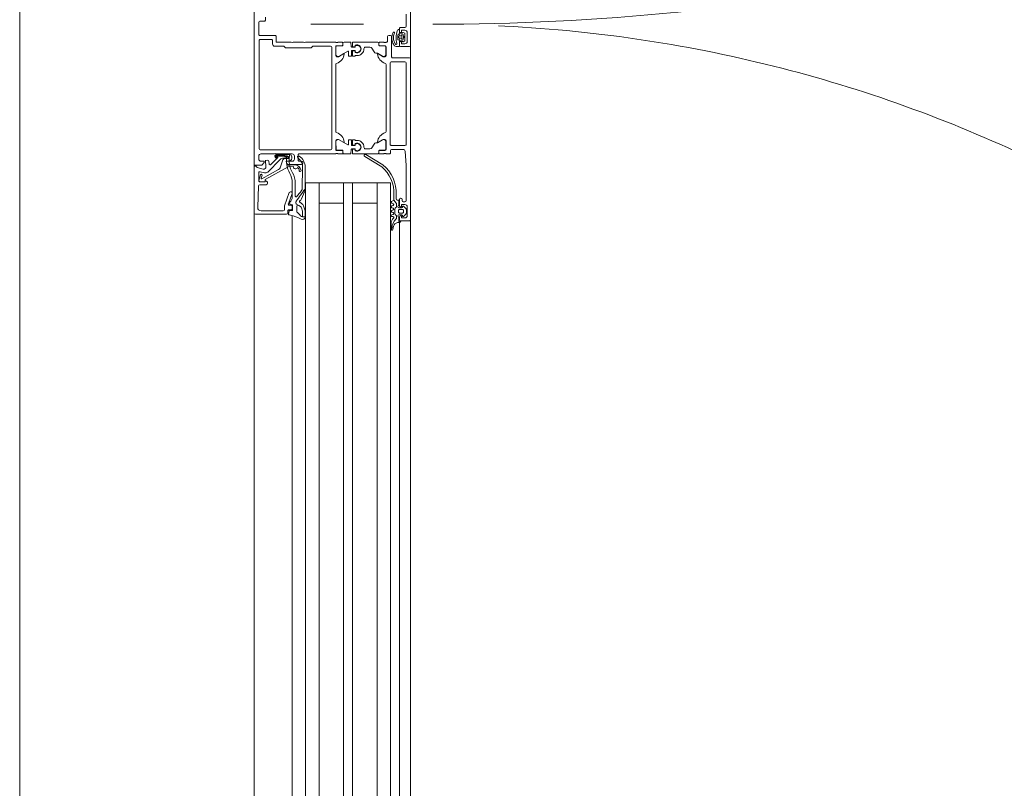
# Model space of a CAD drawing. Header units: millimetres. Extents: x -2180 to 91692, y -6418 to 21859.
# Tile 124 of 256: x 30173 to 30614, y 8721 to 9065. Entities that reach past the tile are written whole.
import ezdxf

# ---------------------------------------------------------------- set-up
doc = ezdxf.new("R2010")
doc.units = ezdxf.units.MM
doc.linetypes.add('Dash', pattern=[635, 317.5, -317.5])
for name, color, linetype, lineweight in [('_Beyond_', 7, 'Continuous', 9), ('Detail Items', 7, 'Continuous', 9), ('Doors', 7, 'Continuous', 9), ('Hidden Lines', 7, 'Dash', 18)]:
    doc.layers.add(name, color=color, linetype=linetype, lineweight=lineweight)

# ---------------------------------------------------------------- blocks, each defined once
blk = doc.blocks.new('Schueco_FWS_ADS-70-HD_out_Family-02 - FWS SI insert unit 4-2397824-1 Korruse  plaan')
at = {"layer": 'Detail Items'}
for p, q in [((884, 9), (-861.61, 9)), ((683, 4), (383, 4)), ((683, 0), (383, 0)), ((683, -6), (383, -6)), ((683, -17), (383, -17)), ((683, -21), (383, -21)), ((683, -32), (383, -32)), ((683, -38), (383, -38)), ((683, -43.96), (383, -43.96)), ((-861.61, -61), (893, -61))]:
    blk.add_line(p, q, dxfattribs=at)
at = {"layer": 'Doors'}
for p, q in [((252.5, 9), (155.5, 9)), ((330.5, 9), (258.5, 9)), ((330.5, 9), (395, 9)), ((238.5, 7), (243.9, 7)), ((244.4, 6.5), (244.4, 4.5)), ((246.64, 5.63), (247.03, 6.37)), ((246.7, 7.5), (250.7, 7.5)), ((246.98, 4.19), (246.98, 5.14)), ((247.21, 6.48), (250.17, 6.48)), ((247.79, 5.08), (247.79, 5.78)), ((249.29, 4.78), (248.09, 4.78)), ((249.59, 5.78), (249.59, 5.08)), ((250.34, 6.38), (250.81, 5.66)), ((250.39, 5.15), (250.39, 4.19)), ((253, 4.5), (253, 8.5)), ((258, 8.5), (258, 1)), ((259.8, 0.3), (259.8, 6.5)), ((260.3, 7), (296.7, 7)), ((297.2, 6.5), (297.2, 0.3)), ((299, 0.5), (299, 5.57)), ((320.9, 4.7), (320.9, 4.5)), ((321.9, 5.2), (321.4, 5.2)), ((322.4, 6.5), (322.4, 5.7)), ((325.53, 6.95), (324.49, 5.91)), ((324.7, 7.5), (328.7, 7.5)), ((324.7, 5.4), (324.8, 5.4)), ((325.1, 5.1), (325.1, 3.8)), ((327.52, 7.1), (325.88, 7.1)), ((325.9, 4.1), (325.9, 5.4)), ((326.4, 5.9), (327, 5.9)), ((327.5, 5.4), (327.5, 4.1)), ((328.91, 5.91), (327.87, 6.95)), ((328.3, 3.8), (328.3, 5.1)), ((328.6, 5.4), (328.7, 5.4)), ((331, 4.5), (331, 8.5)), ((244.9, 4), (246.2, 4)), ((245.21, 3.99), (246.78, 3.99)), ((245.96, 3.01), (245.95, 3.01)), ((246.95, 1.78), (247.2, 1.67)), ((257.5, 0.5), (248.5, 0.5)), ((250.59, 3.99), (252.74, 3.99)), ((251.2, 4), (252.5, 4)), ((321.2, 2.5), (319.34, 2.5)), ((319.34, 1.5), (321.7, 1.5)), ((321.4, 4), (324.2, 4)), ((321.7, 3.5), (321.7, 3)), ((324.1, 3.8), (322, 3.8)), ((323.09, 0.6), (323.31, 1.2)), ((324.62, 2.7), (323.41, 2.7)), ((324.09, 1.2), (324.31, 0.6)), ((325.17, 2.25), (325.05, 2.45)), ((325.09, 0.6), (325.31, 1.2)), ((327.84, 2), (325.6, 2)), ((326.09, 1.2), (326.31, 0.6)), ((327, 3.6), (326.4, 3.6)), ((327.09, 0.6), (327.31, 1.2)), ((328.09, 1.2), (328.31, 0.6)), ((328.39, 2.45), (328.27, 2.25)), ((329.82, 2.7), (328.82, 2.7)), ((329.1, 0.7), (329.1, 1.1)), ((329.2, 4), (330.5, 4)), ((331.17, 1.7), (330.14, 2.58)), ((331.62, 4), (395, 4)), ((331.79, 3.16), (331.7, 4.23)), ((332.09, 0.3), (334.76, 0.3)), ((334.84, 1.09), (333.4, 1.37)), ((335.01, 0.38), (334.74, 0.52)), ((248, 0), (248, -0.8)), ((248.5, -1.3), (250.5, -1.3)), ((251, -1.8), (251, -2)), ((251, -3), (251, -4.88)), ((251.2, -2.27), (251.2, -2.73)), ((252.58, -4.88), (252.58, -2.5)), ((252.61, -4.91), (252.61, -2.51)), ((253.08, -2), (257, -2)), ((253.11, -2.01), (256.59, -2.01)), ((257.29, -3.54), (255.97, -5.82)), ((296.7, -0.2), (260.3, -0.2)), ((261, -2), (291, -2)), ((294.71, -3.54), (296.03, -5.82)), ((295, -2), (298.92, -2)), ((298.89, -2.01), (295.41, -2.01)), ((299.39, -4.91), (299.39, -2.51)), ((299.42, -2.5), (299.42, -4.88)), ((300.5, 0), (299.5, 0)), ((300.8, -2.73), (300.8, -2.27)), ((301, -2), (301, -0.5)), ((301, -4.88), (301, -3)), ((305.86, -3.41), (301.32, -11.05)), ((302.18, -11.55), (306.73, -3.91)), ((251, -16.86), (251, -5.71)), ((251.3, -5.18), (252.28, -5.18)), ((251.5, -5.21), (252.31, -5.21)), ((253.7, -8.33), (255.4, -7.35)), ((255.9, -6.07), (255.9, -6.49)), ((296.1, -6.07), (296.1, -6.49)), ((298.3, -8.33), (296.6, -7.35)), ((300.5, -5.21), (299.69, -5.21)), ((299.72, -5.18), (300.7, -5.18)), ((301, -16.86), (301, -5.71)), ((395, -6), (314, -6)), ((243, -12.1), (243, -35.68)), ((253.2, -9.2), (253.2, -11.11)), ((298.8, -9.2), (298.8, -11.11)), ((252.83, -17.06), (251.2, -17.06)), ((253, -17.55), (251.2, -17.71)), ((252.41, -15.76), (252.8, -15.76)), ((252.64, -15.75), (253, -15.75)), ((253.1, -16.09), (253.03, -16.88)), ((253.2, -15.95), (253.2, -17.35)), ((254.8, -17.25), (254.8, -15.95)), ((254.97, -16.88), (254.9, -16.09)), ((255, -15.75), (255.35, -15.75)), ((257.1, -17.45), (255, -17.45)), ((257.1, -17.06), (255.17, -17.06)), ((255.2, -15.76), (255.59, -15.76)), ((257.3, -15.96), (257.3, -16.86)), ((294.7, -15.96), (294.7, -16.86)), ((294.9, -17.06), (296.83, -17.06)), ((294.9, -17.45), (297, -17.45)), ((296.8, -15.76), (296.41, -15.76)), ((297, -15.75), (296.65, -15.75)), ((297.03, -16.88), (297.1, -16.09)), ((297.2, -17.25), (297.2, -15.95)), ((298.8, -15.95), (298.8, -17.35)), ((298.9, -16.09), (298.97, -16.88)), ((299.36, -15.75), (299, -15.75)), ((299, -17.55), (300.8, -17.71)), ((299.17, -17.06), (300.8, -17.06)), ((299.59, -15.76), (299.2, -15.76)), ((251, -17.91), (251, -20.79)), ((251, -21.62), (251, -23.5)), ((252.28, -21.32), (251.3, -21.32)), ((251.5, -21.29), (252.31, -21.29)), ((252.61, -21.59), (252.61, -23.99)), ((257.29, -22.96), (255.04, -19.05)), ((255.21, -18.75), (257.1, -18.75)), ((257.3, -18.55), (257.3, -17.65)), ((294.7, -18.55), (294.7, -17.65)), ((294.71, -22.96), (296.96, -19.05)), ((296.79, -18.75), (294.9, -18.75)), ((299.39, -21.59), (299.39, -23.99)), ((300.5, -21.29), (299.69, -21.29)), ((300.7, -21.32), (299.72, -21.32)), ((301, -17.91), (301, -20.79)), ((301, -23.5), (301, -21.62)), ((251, -24.5), (251, -38)), ((251.2, -23.77), (251.2, -24.23)), ((253.11, -24.49), (256.59, -24.49)), ((298.7, -26.3), (253.3, -26.3)), ((291, -24.5), (261, -24.5)), ((298.89, -24.49), (295.41, -24.49)), ((300.8, -24.23), (300.8, -23.77)), ((301, -40.8), (301, -24.5)), ((299.2, -58.3), (299.2, -26.8)), ((395, -32), (314, -32)), ((251, -39), (251, -43.5)), ((305.3, -39.3), (304.8, -39.3)), ((316.53, -39.52), (307.05, -39.34)), ((301, -51), (301, -44)), ((303.8, -41.3), (301.5, -41.3)), ((302, -43), (303.3, -43)), ((304.3, -39.8), (304.3, -40.8)), ((305.8, -45.5), (305.8, -39.8)), ((306.05, -45.5), (305.86, -42.99)), ((320.38, -44), (313.89, -44)), ((314.22, -42.6), (319.96, -42.6)), ((318.67, -44.03), (323.33, -45.73)), ((323.78, -44.05), (323.36, -45.2)), ((326.11, -43.85), (324.06, -43.85)), ((324.5, -44), (325.5, -44)), ((324.62, -41.93), (326.79, -41.93)), ((328.64, -43.96), (395, -43.96)), ((301.33, -51.21), (301.33, -45.22)), ((301.73, -47.52), (301.73, -51.13)), ((302, -50.89), (302, -47.6)), ((302.13, -45.67), (302.13, -46.72)), ((302.33, -44.22), (302.93, -44.22)), ((302.4, -46.89), (302.4, -45.77)), ((302.9, -45.77), (302.9, -47.93)), ((303.03, -47.19), (303.03, -45.67)), ((307.19, -49.4), (303.69, -48.13)), ((318, -44.82), (318, -44.5)), ((324.32, -47.47), (318.33, -45.29)), ((324, -45.26), (324, -44.5)), ((326, -47.5), (324.49, -47.5)), ((326, -44.5), (326, -45.5)), ((326.3, -45.09), (326.41, -44.19)), ((326.5, -46), (327.5, -46)), ((326.5, -57.94), (326.5, -48)), ((327.94, -45.69), (326.54, -45.42)), ((328, -46.5), (328, -60.5)), ((248, -51.7), (248, -58.5)), ((251.8, -52.8), (250.3, -52.8)), ((301, -58), (301, -52)), ((302.52, -50.57), (302.17, -50.96)), ((302.24, -51.34), (302.67, -50.91)), ((302.95, -51.19), (302.47, -51.68)), ((305.82, -53.52), (302.83, -50.53)), ((303.49, -49.35), (309.12, -54.98)), ((312.14, -57.59), (307.99, -50.08)), ((241.1, -56), (239.8, -56)), ((241.6, -58.5), (241.6, -56.5)), ((249.8, -53.3), (249.8, -58.3)), ((304.26, -54.47), (305.51, -54.37)), ((307.1, -59.63), (307.81, -57.01)), ((309.51, -56.43), (308.99, -58.37)), ((314.8, -55.69), (314.8, -58.52)), ((247.5, -59), (242.1, -59)), ((250.3, -58.8), (298.7, -58.8)), ((303.3, -59), (302, -59)), ((309.47, -59), (313, -59)), ((312.86, -58.87), (310.41, -58.19)), ((310.57, -57.51), (311.91, -57.88)), ((315.28, -59.02), (324.94, -59.43)), ((327.5, -61), (395, -61))]:
    blk.add_line(p, q, dxfattribs=at)
at = {"layer": 'Doors', "flags": 128}
for points in [[(246.7, 4.5), (246.7, 5), (245.7, 5), (245.7, 6.5)], [(251.7, 6.5), (251.7, 5), (250.7, 5), (250.7, 4.5)], [(299.93, 6.57), (306, 7), (321.9, 7)], [(324.7, 4.5), (324.7, 5), (323.7, 5), (323.7, 6.5)], [(329.7, 6.5), (329.7, 5), (328.7, 5), (328.7, 4.5)], [(331.3, 4.6), (331.3, 3.8), (329.3, 3.8)], [(247.41, 3.63), (247.38, 3.72), (247.28, 3.99), (247.83, 4.24)], [(249.7, 3.28), (249.16, 3.24), (248.4, 3.26), (247.83, 3.32)], [(248.22, 4.11), (248.69, 3.26), (249.17, 4.11)], [(252.61, 1.78), (252.54, 1.69), (251.88, 1.31), (251.41, 1.1), (250.89, 0.91), (250.37, 0.75), (249.84, 0.65), (249.29, 0.62)], [(249.56, 4.24), (250.09, 3.99), (249.97, 3.5)], [(251.06, 1.76), (251.47, 1.97), (251.79, 2.16)], [(252.93, 3.78), (252.93, 2.78), (252.9, 2.57)], [(323.1, 2.59), (321.7, 1.5), (322.35, 0.5)], [(257.5, -2.5), (257.5, -3.2), (256.12, -5.59)], [(295.88, -5.59), (294.5, -3.2), (294.5, -2.5)], [(395, -38), (314, -38), (314, 0), (395, 0)], [(323, -6), (323, -17), (314, -17), (395, -17)], [(257, -14.91), (257, -15.76), (257.1, -15.76)], [(295, -14.91), (295, -15.76), (294.9, -15.76)], [(257, -24.5), (252.7, -24.5), (252.58, -21.62)], [(256.12, -20.91), (257.5, -23.3), (257.5, -24)], [(294.5, -24), (294.5, -23.3), (295.88, -20.91)], [(299.42, -21.62), (299.42, -24.38), (295, -24.5)], [(323, -32), (323, -21), (314, -21), (395, -21)], [(252.8, -26.8), (252.8, -34.8), (253.5, -35.5), (253.5, -47), (252.8, -47.7), (252.8, -51.8)], [(306.98, -38.22), (317.44, -38.22), (316.79, -38.21)], [(304.3, -44), (304.3, -46.5), (304.8, -46.5)], [(306.7, -43.43), (306.87, -45.82), (312.52, -56.15), (313.32, -56.15), (313.47, -58.38)], [(251, -44.5), (251, -51.2), (248.5, -51.2)], [(304.28, -45.71), (304.28, -46.72), (305.22, -46.56)], [(233.5, -61), (306, -61), (306, -57.6), (304.9, -56.5), (304.3, -56.5), (304.3, -58)], [(306.75, -55.76), (303.91, -56.01), (303.8, -54.97)], [(313.5, -58.5), (313.5, -56.1), (312.9, -56.1), (313.27, -55.47)], [(327.5, -61), (306.5, -61), (306.5, -60), (306.62, -60)]]:
    blk.add_lwpolyline(points, dxfattribs=at)
for points in [[(248.79, 6.23), (248.86, 6.16), (248.89, 6.06), (248.86, 5.96), (248.79, 5.89), (248.69, 5.86), (248.59, 5.89), (248.52, 5.96), (248.49, 6.06), (248.52, 6.16), (248.59, 6.23), (248.69, 6.26)], [(321.46, -40.03), (317.76, -38.28)], [(323.72, -39.27), (322.68, -40.52)], [(326.5, -38.25), (324.31, -38.89)], [(325.1, -39.89), (326.68, -39.43)], [(326.95, -39.38), (329.14, -39.43), (329.14, -39.38), (329.13, -38.2), (326.83, -38.2), (329.12, -38.2), (329.14, -39.38)], [(322.43, -42.3), (323.08, -42.3)], [(323.53, -42.01), (324.07, -41.07), (324.62, -40.21), (324.07, -41.07)]]:
    blk.add_lwpolyline(points, close=True, dxfattribs=at)
at = {"layer": 'Doors'}
for centre, radius, start, end in [((252.5, 8.5), 0.5, 0.0024, 89.9985), ((258.5, 8.5), 0.5, 90.0015, 179.9985), ((330.5, 8.5), 0.5, 360, 90), ((243.9, 6.5), 0.5, 0.0006, 89.9994), ((244.9, 4.5), 0.5, 179.9992, 270.0009), ((246.7, 6.5), 1, 89.9995, 180.0005), ((246.2, 4.5), 0.5, 270.0033, 359.9967), ((246.82, 5.54), 0.202, 153.8011, 259.329), ((246.78, 5.14), 0.203, 0.4685, 89.2437), ((247.21, 6.29), 0.195, 88.6395, 154.2271), ((248.69, 8.24), 2.62, 249.9155, 290.0845), ((248.09, 5.08), 0.3, 179.9989, 269.9998), ((249.29, 5.08), 0.3, 269.9998, 359.9994), ((250.17, 6.29), 0.194, 29.7199, 90.6441), ((250.59, 5.15), 0.199, 90.0276, 180.2616), ((250.63, 5.55), 0.204, 258.5702, 30.46), ((250.7, 6.5), 1, 0.002, 89.998), ((251.2, 4.5), 0.5, 179.9994, 270.0006), ((252.5, 4.5), 0.5, 270.0033, 359.9967), ((260.3, 6.5), 0.5, 90, 180), ((296.7, 6.5), 0.5, 360, 90), ((300, 5.57), 1, 94.0856, 180), ((321.4, 4.7), 0.5, 90, 180), ((321.4, 4.5), 0.5, 180, 270), ((321.9, 6.5), 0.5, 0, 90), ((321.9, 5.7), 0.5, 270, 360), ((324.7, 6.5), 1, 90, 180), ((324.2, 4.5), 0.5, 270, 0), ((324.7, 5.7), 0.3, 134.9981, 270.0001), ((324.8, 5.1), 0.3, 0, 90), ((325.88, 6.6), 0.5, 90, 135.0277), ((326.4, 5.4), 0.5, 89.9979, 180.0021), ((327, 5.4), 0.5, 359.9979, 90.0021), ((327.52, 6.6), 0.5, 44.9798, 90), ((328.6, 5.1), 0.3, 90, 180), ((328.7, 6.5), 1, 360, 90), ((328.7, 5.7), 0.3, 270.0055, 44.9966), ((329.2, 4.5), 0.5, 180, 270), ((330.5, 4.5), 0.5, 270, 360), ((331.3, 4.2), 0.4, 4.917, 89.9994), ((246.22, 3.98), 1.01, 179.6117, 254.7346), ((248.97, 12.54), 10, 252.4675, 285.1948), ((246.79, 1.47), 0.351, 64.2669, 244.2669), ((249.01, 6.13), 5.52, 244.574, 272.9368), ((246.78, 4.18), 0.198, 269.7003, 0.5845), ((249.06, 6.45), 5.13, 248.7446, 272.5887), ((247.88, 3.82), 0.5, 201.1765, 264.1559), ((247.95, 3.96), 0.3, 29.2633, 114.6153), ((248.5, 0), 0.5, 90.0015, 179.9985), ((249.43, 3.96), 0.3, 64.7461, 150.7367), ((249.29, 5.13), 3.8, 269.9766, 297.6836), ((249.68, 3.58), 0.3, 273.5065, 346.1539), ((250.59, 4.18), 0.198, 179.3558, 270.0686), ((251.63, 2.51), 0.381, 294.2834, 95.9519), ((250.61, 2.96), 2.32, 329.4906, 350.3162), ((252.74, 3.79), 0.198, 358.9506, 89.8998), ((257.5, 1), 0.5, 269.9997, 0.0003), ((260.3, 0.3), 0.5, 180, 270), ((296.7, 0.3), 0.5, 270, 0), ((299.5, 0.5), 0.5, 180, 270), ((318.5, -13.89), 16.42, 87.0445, 140.3132), ((318.49, -13.92), 15.44, 86.8397, 139.5975), ((321.2, 3), 0.5, 270.005, 360), ((322, 3.5), 0.3, 90, 180), ((322.7, 0.7), 0.4, 209.9998, 344.9998), ((323.41, 2.2), 0.5, 90, 128.0173), ((323.7, 1.1), 0.4, 14.9998, 165.0002), ((324.6, 3.8), 0.5, 180, 360), ((324.7, 0.7), 0.4, 194.9998, 345.0002), ((324.62, 2.2), 0.5, 30, 90), ((325.6, 2.5), 0.5, 210, 270), ((325.7, 1.1), 0.4, 14.9998, 165.0002), ((326.4, 4.1), 0.5, 179.9989, 270.0011), ((326.7, 0.7), 0.4, 194.9996, 345.0004), ((327, 4.1), 0.5, 269.9989, 0.0011), ((327.7, 1.1), 0.4, 14.9996, 165.0004), ((327.84, 2.5), 0.5, 270, 330), ((328.8, 3.8), 0.5, 180, 360), ((328.7, 0.7), 0.4, 194.9997, 359.9996), ((328.82, 2.2), 0.5, 90, 150), ((329.5, 1.1), 0.4, 40.3208, 180), ((332.09, 3.3), 3, 220.3198, 270.0013), ((329.82, 2.2), 0.496, 49.3588, 90), ((333.78, 4.74), 4, 229.3588, 270.6189), ((333.78, 3.34), 2, 184.9952, 258.9975), ((333.84, -1.27), 2, 63.3452, 90.6189), ((334.76, 0.7), 0.4, 269.9191, 78.9894), ((248.5, -0.8), 0.5, 180.0033, 269.9967), ((250.5, -1.8), 0.5, 360, 90), ((250.92, -2.27), 0.279, 358.8354, 73.5801), ((250.92, -2.73), 0.279, 286.4246, 1.1629), ((253.08, -2.5), 0.5, 90, 180), ((253.11, -2.51), 0.5, 89.9997, 180.0003), ((255.76, -0.82), 5, 275.6226, 342.2516), ((256.44, -3), 1, 327.273, 81.8184), ((257, -2.5), 0.5, 360, 90), ((261, -2.5), 0.5, 90, 162.2516), ((291, -2.5), 0.5, 17.7484, 90), ((296.24, -0.82), 5, 197.7484, 264.3774), ((295, -2.5), 0.5, 90, 180), ((295.56, -3), 1, 98.1816, 212.727), ((298.89, -2.51), 0.5, 359.9997, 90.0003), ((298.92, -2.5), 0.5, 0, 90), ((300.5, -0.5), 0.5, 360, 90), ((301.08, -2.27), 0.279, 106.4199, 181.1646), ((301.08, -2.73), 0.279, 178.8371, 253.5754), ((251.3, -4.88), 0.3, 180, 270), ((251.5, -5.71), 0.5, 90, 180), ((252.28, -4.88), 0.3, 270, 0), ((252.31, -4.91), 0.3, 270, 360), ((254.2, -9.2), 1, 120.0232, 179.9752), ((254.9, -6.49), 1, 300.035, 359.9651), ((256.4, -6.07), 0.5, 150, 180), ((256.24, -5.66), 0.138, 150, 275.6226), ((295.76, -5.66), 0.138, 264.3774, 30), ((295.6, -6.07), 0.5, 0, 30), ((297.1, -6.49), 1, 180.0349, 239.965), ((297.8, -9.2), 1, 0.0248, 59.9768), ((299.69, -4.91), 0.3, 180, 270), ((299.72, -4.88), 0.3, 180, 270), ((300.5, -5.71), 0.5, 360, 90), ((300.7, -4.88), 0.3, 270, 360), ((254, -14.91), 1.8, 331.9104, 208.0896), ((254, -11.11), 0.799, 179.9364, 270.0625), ((254, -14.91), 3, 359.9989, 90.0011), ((298, -14.91), 3, 89.9989, 180.0011), ((298, -14.91), 1.8, 331.9104, 208.0896), ((298, -11.11), 0.799, 269.9375, 0.0636), ((301.75, -11.3), 0.5, 150.0001, 330.0001), ((251.2, -16.86), 0.2, 180, 270), ((254, -14.92), 1.59, 328.4844, 211.5156), ((252.8, -16.06), 0.3, 354.9998, 90), ((252.83, -16.86), 0.2, 270, 354.9998), ((253, -15.95), 0.2, 0.112, 89.8858), ((253, -17.35), 0.2, 270.1156, 359.8888), ((255, -15.95), 0.2, 90.1134, 179.8888), ((255, -17.25), 0.2, 180.1088, 269.8956), ((255.2, -16.06), 0.3, 90, 185.0002), ((255.17, -16.86), 0.2, 185.0002, 270), ((257.1, -15.96), 0.2, 0, 90), ((257.1, -16.86), 0.2, 270, 0), ((257.1, -17.65), 0.2, 0.1112, 89.8866), ((294.9, -15.96), 0.2, 90, 180), ((294.9, -16.86), 0.2, 180, 270), ((294.9, -17.65), 0.2, 90.1134, 179.8888), ((298, -14.92), 1.59, 328.4844, 211.5156), ((296.8, -16.06), 0.3, 354.9998, 90), ((296.83, -16.86), 0.2, 270, 354.9998), ((297, -15.95), 0.2, 0.1112, 89.8866), ((297, -17.25), 0.2, 270.1044, 359.8912), ((299, -15.95), 0.2, 90.1142, 179.888), ((299, -17.35), 0.2, 180.1112, 269.8844), ((299.2, -16.06), 0.3, 90, 185.0002), ((299.17, -16.86), 0.2, 185.0002, 270), ((300.8, -16.86), 0.2, 270, 0), ((251.2, -17.91), 0.2, 90.1164, 179.888), ((251.5, -20.79), 0.5, 180, 270), ((251.3, -21.62), 0.3, 90, 180), ((252.28, -21.62), 0.3, 0, 90), ((252.31, -21.59), 0.3, 359.9921, 90), ((255.21, -18.95), 0.2, 90, 209.8798), ((256.24, -20.84), 0.138, 84.3774, 210), ((255.76, -25.68), 5, 17.7484, 84.3774), ((257.1, -18.55), 0.2, 270.1194, 359.8828), ((296.24, -25.68), 5, 95.6226, 162.2516), ((294.9, -18.55), 0.2, 180.1172, 269.8806), ((295.76, -20.84), 0.138, 330, 95.6226), ((296.79, -18.95), 0.2, 330.1202, 90), ((299.69, -21.59), 0.3, 90, 180.0079), ((299.72, -21.62), 0.3, 90, 180), ((300.5, -20.79), 0.5, 270, 0), ((300.7, -21.62), 0.3, 360, 90), ((300.8, -17.91), 0.2, 0.112, 89.8836), ((250.92, -23.77), 0.279, 358.8371, 73.5754), ((250.92, -24.23), 0.279, 286.4199, 1.1646), ((252.7, -24.38), 0.12, 180, 270), ((253.11, -23.99), 0.5, 179.9997, 270.0003), ((253.3, -26.8), 0.5, 90.0018, 179.9982), ((256.44, -23.5), 1, 278.1816, 32.727), ((257, -24), 0.5, 270, 0), ((261, -24), 0.5, 197.7484, 270), ((291, -24), 0.5, 270, 342.2516), ((295, -24), 0.5, 180, 270), ((295.56, -23.5), 1, 147.273, 261.8184), ((298.7, -26.8), 0.5, 0.0004, 89.9996), ((298.89, -23.99), 0.5, 269.9997, 0.0003), ((299.3, -24.38), 0.12, 270, 0), ((301.08, -23.77), 0.279, 106.4246, 181.1629), ((301.08, -24.23), 0.279, 178.8354, 253.5801), ((250.48, -38.5), 0.725, 316.3959, 43.6041), ((306.99, -44.22), 6, 90.0748, 146.0587), ((306.91, -44.34), 5, 88.3074, 144.5614), ((304.8, -39.8), 0.5, 90.0008, 179.9992), ((305.3, -39.8), 0.5, 0.0013, 89.9987), ((316.5, -41.02), 1.5, 55.8858, 88.8796), ((422.43, 98.02), 172.39, 232.206, 234.4495), ((422.43, 98.02), 172.39, 232.2065, 234.4495), ((317.44, -38.96), 0.75, 64.6834, 90.0738), ((317.44, -38.96), 0.75, 64.6834, 90.0738), ((324.64, -40.04), 1.2, 106.2849, 140.1226), ((324.64, -40.04), 1.2, 106.2849, 140.1226), ((326.83, -39.4), 1.2, 90, 106.2849), ((326.83, -39.4), 1.2, 90, 106.2849), ((326.96, -40.38), 1, 90.4107, 106.573), ((326.96, -40.38), 1, 90.4107, 106.573), ((328.14, -39.43), 1, 304.9991, 0.1226), ((329.13, -39.4), 1.2, 89.6001, 90.1226), ((329.13, -39.4), 1.2, 331.1933, 90.1226), ((329.13, -39.4), 1.2, 89.6001, 90.1226), ((250.48, -44), 0.725, 316.3959, 43.6042), ((301.5, -40.8), 0.5, 179.9998, 270.0002), ((302, -44), 1, 90.0006, 179.9994), ((303.82, -34.62), 10.78, 259.2063, 301.4347), ((302.43, -41.15), 0.5, 146.0587, 324.5614), ((303.3, -44), 1, 0.0001, 89.9999), ((303.8, -40.8), 0.5, 269.9995, 0.0005), ((308.81, -42.96), 2.95, 96.9603, 180.5706), ((306.83, -42.54), 0.9, 261.343, 72.4547), ((308.81, -42.9), 2.1, 95.9253, 144.5295), ((308.49, -40.43), 0.4, 286.1837, 94.1835), ((314.22, -52.6), 10, 90, 118.5667), ((313.89, -53), 9, 90, 117.3856), ((305.82, -56.8), 20.55, 45.7124, 55.8858), ((318.5, -44.5), 0.5, 69.9886, 180), ((319.96, -42.3), 0.3, 270, 45.7124), ((320.38, -47), 3, 40.6103, 90), ((321.12, -40.75), 0.8, 24.9742, 64.6834), ((321.12, -40.75), 0.8, 24.9742, 64.6834), ((322.29, -40.2), 0.5, 204.9742, 320.1226), ((322.29, -40.2), 0.5, 204.9742, 320.1226), ((322.47, -41.71), 0.588, 242.7438, 265.9501), ((322.47, -41.71), 0.588, 242.7438, 265.9501), ((323.08, -41.8), 0.5, 270, 335), ((323.08, -41.8), 0.5, 270, 335), ((324.06, -44.15), 0.3, 90, 160), ((324.5, -44.5), 0.5, 90.0009, 179.9991), ((324.62, -41.33), 0.6, 155, 270), ((325.39, -40.85), 1, 106.573, 140.4107), ((325.39, -40.85), 1, 106.573, 140.4107), ((325.5, -44.5), 0.5, 0.0005, 89.9993), ((326.11, -44.15), 0.3, 352.7862, 90), ((326.79, -41.33), 0.6, 270, 324.9927), ((332.04, -45), 5.8, 124.9991, 144.9927), ((349.68, -49.78), 21.82, 153.3226, 166.8974), ((301.69, -45.8), 0.6, 80.1541, 260.1541), ((302.33, -45.22), 1, 89.9997, 180.0003), ((303.81, -34.7), 11.9, 259.2577, 299.9709), ((302.23, -47.52), 0.5, 126.8699, 180), ((301.63, -46.72), 0.5, 306.8708, 360), ((302.32, -47.59), 0.316, 120.657, 181.3291), ((302.58, -45.67), 0.45, 359.9981, 179.9981), ((301.9, -46.89), 0.5, 300.657, 0), ((302.65, -45.75), 0.25, 356.4446, 183.5554), ((304.9, -47.93), 2, 180, 225), ((302.78, -45.71), 1.5, 360, 83.9999), ((304.03, -47.19), 1, 179.979, 250.0427), ((304.8, -45.5), 1, 270.0009, 359.9991), ((305.05, -45.57), 1, 280.0022, 4.1835), ((318.5, -44.82), 0.5, 180, 249.9897), ((311.39, -53.74), 14.24, 36.3926, 37.6519), ((323.08, -45.1), 0.3, 221.0833, 340), ((323.5, -45.26), 0.5, 249.9886, 360), ((324.49, -47), 0.5, 249.9897, 270), ((326.5, -45.5), 0.5, 179.9998, 270.0002), ((326, -48), 0.5, 0.0009, 89.9991), ((326.59, -45.13), 0.3, 172.7862, 259), ((327.5, -46.5), 0.5, 0.0007, 89.9991), ((327.99, -45.4), 0.3, 259, 347.6117), ((284.34, -35.81), 45, 347.6117, 348.4391), ((248.5, -51.7), 0.5, 89.9996, 180.0013), ((250.3, -53.3), 0.5, 89.9989, 180.0004), ((251.8, -51.8), 1, 269.9999, 0.0001), ((301.52, -51.5), 0.725, 136.3959, 223.6041), ((302.02, -51.15), 0.695, 185.6281, 310.4824), ((302.03, -51.13), 0.3, 180, 315.003), ((302.1, -50.89), 0.1, 180, 317.856), ((302.69, -50.67), 0.2, 45.0131, 149.9879), ((302.81, -51.05), 0.2, 315.0154, 134.9846), ((306.67, -50.81), 1.5, 28.9498, 70.0239), ((241.1, -56.5), 0.5, 359.9997, 90.0003), ((304.3, -54.97), 0.5, 94.9998, 179.9998), ((303.9, -55.91), 0.1, 180, 275.0534), ((305.47, -53.87), 0.5, 274.9986, 45), ((306.84, -56.75), 1, 344.8913, 95.0534), ((308.06, -56.04), 1.5, 345.0002, 45.0008), ((314, -55.81), 0.809, 8.8194, 154.9031), ((242.1, -58.5), 0.5, 180.0011, 269.9989), ((247.5, -58.5), 0.5, 269.9997, 0.0007), ((250.3, -58.3), 0.5, 179.9993, 269.9998), ((298.7, -58.3), 0.5, 270.0004, 359.9996), ((302, -58), 1, 180.0006, 269.999), ((303.3, -58), 1, 270.0011, 359.9989), ((306.62, -59.5), 0.5, 270.0001, 345.0029), ((309.47, -58.5), 0.5, 165.0007, 269.9971), ((310.49, -57.85), 0.35, 76.8289, 256.8289), ((311.97, -57.69), 0.2, 254.4046, 27.7533), ((313, -58.42), 0.471, 251.676, 5.2327), ((313, -58.5), 0.5, 269.9999, 0.0003), ((315.3, -58.52), 0.5, 180, 267.5482), ((325, -57.93), 1.5, 267.5442, 359.9862), ((327.5, -60.5), 0.5, 270.0003, 359.9998)]:
    blk.add_arc(centre, radius, start, end, dxfattribs=at)
at = {"layer": 'Hidden Lines'}
for centre, radius, start, end in [((-868, 19), 1111, 360, 90), ((868, 19), 625, 90, 180)]:
    blk.add_arc(centre, radius, start, end, dxfattribs=at)

msp = doc.modelspace()

# ---------------------------------------------------------------- linework, layer by layer
at = {"layer": '_Beyond_'}
msp.add_line((30173.09, 10167.11), (30173.09, 8412.5), dxfattribs=at)

# ---------------------------------------------------------------- block references
at = {"layer": 'Doors', "rotation": 270.0000000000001}
msp.add_blockref('Schueco_FWS_ADS-70-HD_out_Family-02 - FWS SI insert unit 4-2397824-1 Korruse  plaan', (30339.09, 9305.5), dxfattribs=at)

doc.saveas('drawing.dxf')
